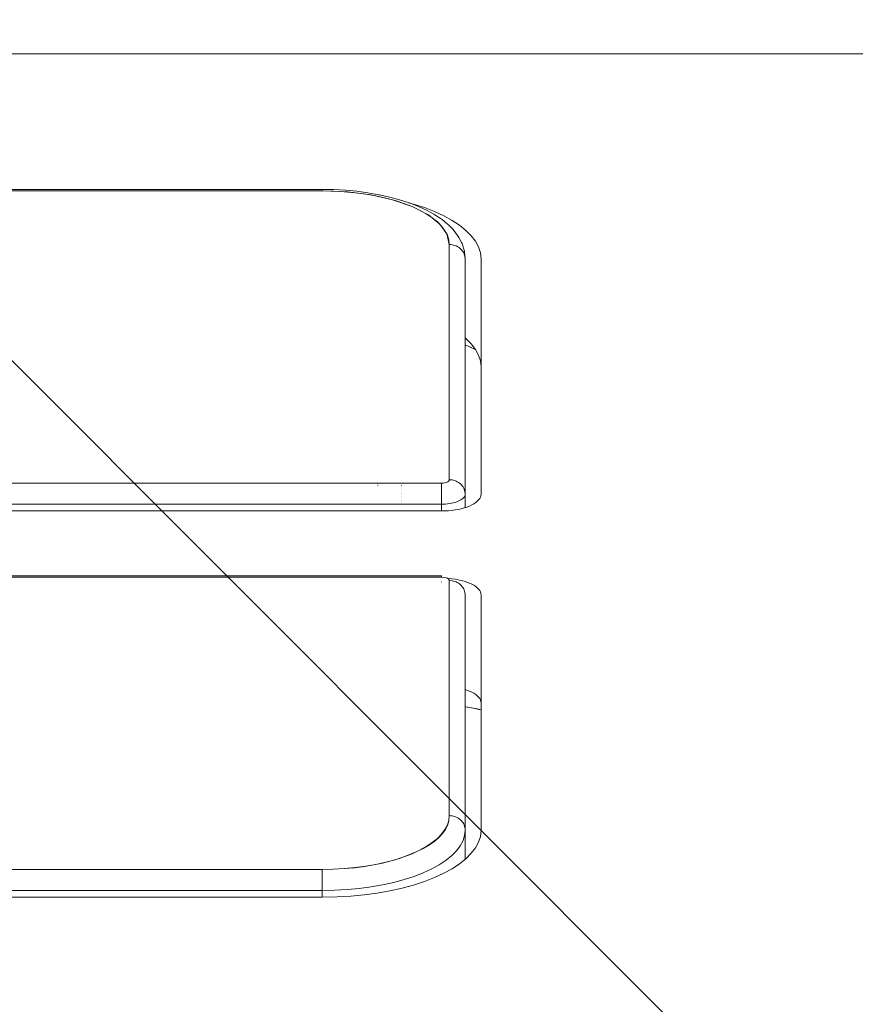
# Model space of a CAD drawing. Header units: inches. Extents: x -416 to -272, y -73 to 47.
# Tile 71 of 206: x -406.607 to -406.192, y 16.521 to 17.009. Entities that reach past the tile are written whole.
import ezdxf

# ---------------------------------------------------------------- set-up
doc = ezdxf.new("R2010")
doc.units = ezdxf.units.IN
doc.header["$LTSCALE"] = 32
doc.header["$MEASUREMENT"] = 0
doc.linetypes.add('Dash Style-1', pattern=[0.083328, 0.041656, -0.041672])
for name, color, linetype, lineweight in [('DashLineFill', 7, 'Dash Style-1', 13), ('Drawing', 7, 'Continuous', 18), ('None', 7, 'Continuous', 18)]:
    doc.layers.add(name, color=color, linetype=linetype, lineweight=lineweight)

# ---------------------------------------------------------------- blocks, each defined once
blk = doc.blocks.new('TiMotion_Handset (2D)')
at = {"layer": 'DashLineFill', "linetype": 'Continuous', "lineweight": 13}
h = blk.add_hatch(dxfattribs=at)
h.set_pattern_fill('Steel', color=253, style=0, pattern_type=2)
h.set_pattern_definition([(45, (0, 0), (-1.61301565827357, 1.935715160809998), []), (45, (-1.0608, 1.0608), (-0.4723460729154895, 0.4167612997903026), [])])
h.paths.add_polyline_path([(-0.5650679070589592, 2.440944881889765), (-0.5636889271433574, 2.443168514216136), (-0.5621892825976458, 2.445271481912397), (-0.5605689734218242, 2.447253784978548), (-0.5588279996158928, 2.449115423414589), (-0.5569663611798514, 2.45085639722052), (-0.5549840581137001, 2.452476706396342), (-0.5528810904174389, 2.453976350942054), (-0.5506574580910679, 2.455355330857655), (-0.5483514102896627, 2.456591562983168), (-0.5460011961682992, 2.457662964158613), (-0.543606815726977, 2.458569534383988), (-0.5411682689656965, 2.459311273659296), (-0.5386855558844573, 2.459888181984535), (-0.5361586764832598, 2.460300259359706), (-0.5335876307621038, 2.460547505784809), (-0.5309724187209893, 2.460629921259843), (0.4425815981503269, 2.460629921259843), (0.4451968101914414, 2.460547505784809), (0.4477678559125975, 2.460300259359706), (0.450294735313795, 2.459888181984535), (0.4527774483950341, 2.459311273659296), (0.4552159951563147, 2.458569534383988), (0.4576103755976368, 2.457662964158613), (0.4599605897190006, 2.456591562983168), (0.4622666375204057, 2.455355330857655), (0.4644902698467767, 2.453976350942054), (0.4665932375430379, 2.452476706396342), (0.4685755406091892, 2.45085639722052), (0.4704371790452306, 2.449115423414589), (0.472178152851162, 2.447253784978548), (0.4737984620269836, 2.445271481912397), (0.4752981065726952, 2.443168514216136), (0.4766770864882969, 2.440944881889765), (0.4779133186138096, 2.43863883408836), (0.478984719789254, 2.436288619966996), (0.47989129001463, 2.433894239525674), (0.4806330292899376, 2.431455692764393), (0.4812099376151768, 2.428972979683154), (0.4816220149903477, 2.426446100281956), (0.4818692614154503, 2.423875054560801), (0.4819516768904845, 2.421259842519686), (0.4819516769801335, 1.765582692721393), (0.4825163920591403, 1.763951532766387), (0.4830058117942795, 1.762300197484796), (0.4834199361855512, 1.760628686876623), (0.4837587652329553, 1.758937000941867), (0.4840222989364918, 1.757225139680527), (0.4842105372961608, 1.755493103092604), (0.4843234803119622, 1.753740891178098), (0.484361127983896, 1.751968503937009), (0.484361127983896, -1.751965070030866), (0.4842787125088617, -1.75458028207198), (0.4840314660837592, -1.757151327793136), (0.4836193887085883, -1.759678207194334), (0.483042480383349, -1.762160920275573), (0.4823007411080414, -1.764599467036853), (0.4813941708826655, -1.766993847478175), (0.4803227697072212, -1.769344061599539), (0.4790865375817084, -1.771650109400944), (0.4777075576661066, -1.773873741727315), (0.4762079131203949, -1.775976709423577), (0.4745876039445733, -1.777959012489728), (0.4728466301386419, -1.779820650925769), (0.4709849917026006, -1.781561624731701), (0.4690026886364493, -1.783181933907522), (0.4668997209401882, -1.784681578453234), (0.4646760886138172, -1.786060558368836), (0.4623700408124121, -1.787296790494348), (0.4600198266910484, -1.788368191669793), (0.4576254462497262, -1.789274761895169), (0.4551868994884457, -1.790016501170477), (0.4527041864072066, -1.790593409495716), (0.4501773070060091, -1.791005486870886), (0.447606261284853, -1.791252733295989), (0.4449910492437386, -1.791335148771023), (-1.79051826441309, -1.791335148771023), (-1.793133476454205, -1.791252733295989), (-1.795704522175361, -1.791005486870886), (-1.798231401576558, -1.790593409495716), (-1.800714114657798, -1.790016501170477), (-1.803152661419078, -1.789274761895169), (-1.8055470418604, -1.788368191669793), (-1.807897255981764, -1.787296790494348), (-1.810203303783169, -1.786060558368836), (-1.81242693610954, -1.784681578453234), (-1.814529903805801, -1.783181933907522), (-1.816512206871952, -1.781561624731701), (-1.818373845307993, -1.779820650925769), (-1.820114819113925, -1.777959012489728), (-1.821735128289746, -1.775976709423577), (-1.823234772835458, -1.773873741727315), (-1.82461375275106, -1.771650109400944), (-1.825849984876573, -1.769344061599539), (-1.826921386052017, -1.766993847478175), (-1.827827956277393, -1.764599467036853), (-1.828569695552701, -1.762160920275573), (-1.82914660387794, -1.759678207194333), (-1.829558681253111, -1.757151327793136), (-1.829805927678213, -1.75458028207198), (-1.829888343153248, -1.751965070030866), (-1.829888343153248, 1.751968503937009), (-1.829805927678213, 1.754583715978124), (-1.829558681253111, 1.75715476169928), (-1.82914660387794, 1.759681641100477), (-1.828569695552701, 1.762164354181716), (-1.827827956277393, 1.764602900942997), (-1.826921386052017, 1.766997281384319), (-1.825849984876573, 1.769347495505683), (-1.82461375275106, 1.771653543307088), (-1.823234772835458, 1.773877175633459), (-1.821735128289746, 1.77598014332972), (-1.820114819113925, 1.777962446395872), (-1.818373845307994, 1.779824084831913), (-1.816512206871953, 1.781565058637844), (-1.814529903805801, 1.783185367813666), (-1.81242693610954, 1.784685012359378), (-1.810203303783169, 1.786063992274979), (-1.807897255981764, 1.787300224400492), (-1.8055470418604, 1.788371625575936), (-1.803152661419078, 1.789278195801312), (-1.800714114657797, 1.79001993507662), (-1.798231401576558, 1.790596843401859), (-1.795704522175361, 1.79100892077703), (-1.793133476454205, 1.791256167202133), (-1.79051826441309, 1.791338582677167), (-0.5703424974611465, 1.791338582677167), (-0.5703424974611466, 2.421259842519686), (-0.5702600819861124, 2.423875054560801), (-0.5700128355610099, 2.426446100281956), (-0.569600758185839, 2.428972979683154), (-0.5690238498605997, 2.431455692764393), (-0.5682821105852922, 2.433894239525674), (-0.5673755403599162, 2.436288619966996), (-0.5663041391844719, 2.43863883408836)])
at = {"layer": 'DashLineFill'}
blk.add_open_spline([(-0.5650679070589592, 2.440944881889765), (-0.559793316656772, 2.450080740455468), (-0.5415215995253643, 2.460629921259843), (-0.04419541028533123, 2.460629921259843), (0.4531307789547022, 2.460629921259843), (0.4714024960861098, 2.450080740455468), (0.4819516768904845, 2.431809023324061), (0.4819516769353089, 2.09342126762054), (0.4819516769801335, 1.765582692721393), (0.484361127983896, 1.759098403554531), (0.484361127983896, 1.716953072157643e-06), (0.484361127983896, -1.76251425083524), (0.473811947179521, -1.780785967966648), (0.4555402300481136, -1.791335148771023), (-0.672763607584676, -1.791335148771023), (-1.801067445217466, -1.791335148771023), (-1.819339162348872, -1.780785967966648), (-1.829888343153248, -1.76251425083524), (-1.829888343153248, 1.716953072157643e-06), (-1.829888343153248, 1.762517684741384), (-1.819339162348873, 1.780789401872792), (-1.801067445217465, 1.791338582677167), (-1.180430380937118, 1.791338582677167), (-0.5703424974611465, 1.791338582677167), (-0.5703424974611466, 2.106299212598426), (-0.5703424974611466, 2.431809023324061), (-0.5650679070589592, 2.440944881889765)], degree=2, knots=[0, 0, 0, 0.001659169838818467, 0.003318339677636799, 0.07987838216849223, 0.08153755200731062, 0.08319672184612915, 0.08485589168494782, 0.1364181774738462, 0.1364181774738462, 0.1375061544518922, 0.4048450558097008, 0.4064547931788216, 0.4080645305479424, 0.4096742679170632, 0.5802364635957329, 0.5818462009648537, 0.5834559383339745, 0.5850656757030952, 0.8524045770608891, 0.8540143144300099, 0.8556240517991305, 0.8572337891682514, 0.9503292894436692, 0.9503292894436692, 0.9983902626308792, 1, 1, 1], dxfattribs=at)
at = {"layer": 'Drawing', "color": 7, "linetype": 'Continuous'}
for p, q in [((0.484361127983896, -1.718944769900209), (0.484361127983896, 1.633858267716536)), ((0.06655405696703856, -0.275590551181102), (0.06655405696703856, 0.4330708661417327)), ((0.2578969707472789, -0.3346456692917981), (0.2578969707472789, 0.4330708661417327)), ((0.06670174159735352, -0.2830006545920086), (0.06655405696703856, -0.275590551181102)), ((0.06709551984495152, -0.2897370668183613), (0.06670174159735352, -0.2830006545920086)), ((0.06773348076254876, -0.2963679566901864), (0.06709551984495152, -0.2897370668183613)), ((0.06861086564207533, -0.3028438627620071), (0.06773348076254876, -0.2963679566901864)), ((0.06972112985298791, -0.3091164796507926), (0.06861086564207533, -0.3028438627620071)), ((0.07105599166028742, -0.3151390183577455), (0.06972112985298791, -0.3091164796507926)), ((0.07260549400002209, -0.3208665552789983), (0.07105599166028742, -0.3151390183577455)), ((0.07435807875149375, -0.3262563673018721), (0.07260549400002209, -0.3208665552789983)), ((0.4099114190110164, -0.3208665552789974), (0.4081588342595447, -0.3262563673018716)), ((0.4105900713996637, -0.3183580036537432), (0.4099114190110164, -0.3208665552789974)), ((0.07630067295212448, -0.3312682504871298), (0.07435807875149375, -0.3262563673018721)), ((0.4081588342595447, -0.3262563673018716), (0.406216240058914, -0.3312682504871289)), ((0.07841878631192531, -0.3358648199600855), (0.07630067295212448, -0.3312682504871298)), ((0.406216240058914, -0.3312682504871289), (0.4040981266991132, -0.3358648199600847)), ((0.08069661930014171, -0.3400117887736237), (0.07841878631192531, -0.3358648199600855)), ((0.2579338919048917, -0.3364981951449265), (0.2578969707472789, -0.3346456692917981)), ((0.2580323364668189, -0.3381822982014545), (0.2579338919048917, -0.3364981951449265)), ((0.4040981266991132, -0.3358648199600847), (0.4018202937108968, -0.3400117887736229)), ((0.08311718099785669, -0.3436782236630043), (0.08069661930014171, -0.3400117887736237)), ((0.2243250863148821, -0.3398400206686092), (0.224105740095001, -0.3414589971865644)), ((0.2244845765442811, -0.338182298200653), (0.2243250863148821, -0.3398400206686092)), ((0.2245129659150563, -0.3376966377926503), (0.2244845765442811, -0.338182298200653)), ((0.2581918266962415, -0.3398400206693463), (0.2580323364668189, -0.3381822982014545)), ((0.2584111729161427, -0.3414589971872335), (0.2581918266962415, -0.3398400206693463)), ((0.4018202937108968, -0.3400117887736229), (0.3993997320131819, -0.3436782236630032)), ((0.085662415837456, -0.3468367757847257), (0.08311718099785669, -0.3436782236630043)), ((0.2231070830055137, -0.3459646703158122), (0.2226689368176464, -0.347312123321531)), ((0.2234944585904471, -0.344532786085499), (0.2231070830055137, -0.3459646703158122)), ((0.2238281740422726, -0.343027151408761), (0.2234944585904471, -0.344532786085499)), ((0.224105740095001, -0.3414589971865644), (0.2238281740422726, -0.343027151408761)), ((0.2586887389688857, -0.3430271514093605), (0.2584111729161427, -0.3414589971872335)), ((0.2590224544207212, -0.3445327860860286), (0.2586887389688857, -0.3430271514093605)), ((0.2594098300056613, -0.3459646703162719), (0.2590224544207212, -0.3445327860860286)), ((0.259847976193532, -0.3473121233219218), (0.2594098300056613, -0.3459646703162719)), ((0.3993997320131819, -0.3436782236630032), (0.3968544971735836, -0.3468367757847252)), ((0.08831333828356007, -0.3494638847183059), (0.085662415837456, -0.3468367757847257)), ((0.09105017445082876, -0.3515399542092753), (0.08831333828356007, -0.3494638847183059)), ((0.1602314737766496, -0.3505624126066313), (0.1596694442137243, -0.3532737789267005)), ((0.1608577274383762, -0.3464566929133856), (0.1606902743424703, -0.3477838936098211)), ((0.1669570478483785, -0.3516675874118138), (0.1675621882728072, -0.3507509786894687)), ((0.1681316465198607, -0.3497142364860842), (0.1675621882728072, -0.3507509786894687)), ((0.1686611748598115, -0.3485650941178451), (0.1681316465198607, -0.3497142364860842)), ((0.1686611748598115, -0.3485650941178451), (0.1691468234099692, -0.347312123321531)), ((0.1694249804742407, -0.3464566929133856), (0.1691468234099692, -0.347312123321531)), ((0.2210843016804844, -0.3507509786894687), (0.2204791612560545, -0.3516675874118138)), ((0.2216537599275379, -0.3497142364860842), (0.2210843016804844, -0.3507509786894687)), ((0.2221832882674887, -0.3485650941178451), (0.2216537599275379, -0.3497142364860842)), ((0.2226689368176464, -0.347312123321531), (0.2221832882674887, -0.3485650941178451)), ((0.2603336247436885, -0.3485650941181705), (0.259847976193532, -0.3473121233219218)), ((0.2608631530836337, -0.3497142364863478), (0.2603336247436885, -0.3485650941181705)), ((0.2614326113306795, -0.3507509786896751), (0.2608631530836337, -0.3497142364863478)), ((0.2620377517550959, -0.3516675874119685), (0.2614326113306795, -0.3507509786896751)), ((0.3406814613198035, -0.349463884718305), (0.3379446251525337, -0.3515399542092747)), ((0.3433323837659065, -0.3468367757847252), (0.3406814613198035, -0.349463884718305)), ((0.343638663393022, -0.3464566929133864), (0.3433323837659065, -0.3468367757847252)), ((0.3914667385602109, -0.3515399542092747), (0.3942035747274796, -0.349463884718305)), ((0.3968544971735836, -0.3468367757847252), (0.3942035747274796, -0.349463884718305)), ((0.09385250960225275, -0.3530494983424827), (0.09105017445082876, -0.3515399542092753)), ((0.09669944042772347, -0.3539812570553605), (0.09385250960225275, -0.3530494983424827)), ((0.09983108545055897, -0.3543307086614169), (0.09669944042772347, -0.3539812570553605)), ((0.216300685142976, -0.3543307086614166), (0.09983108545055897, -0.3543307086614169)), ((0.1596694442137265, -0.3532737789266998), (0.1594012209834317, -0.3543307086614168)), ((0.1628439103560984, -0.3543301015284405), (0.1627785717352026, -0.3543307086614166)), ((0.1635614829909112, -0.3542433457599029), (0.1628439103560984, -0.3543301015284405)), ((0.1642732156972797, -0.3540104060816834), (0.1635614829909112, -0.3542433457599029)), ((0.164973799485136, -0.3536330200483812), (0.1642732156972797, -0.3540104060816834)), ((0.1656580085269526, -0.3531140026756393), (0.164973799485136, -0.3536330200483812)), ((0.1663207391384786, -0.3524572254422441), (0.1656580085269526, -0.3531140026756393)), ((0.1669570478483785, -0.3516675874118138), (0.1663207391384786, -0.3524572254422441)), ((0.1669570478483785, -0.3516675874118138), (0.1663270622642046, -0.3524572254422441)), ((0.2170835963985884, -0.3542433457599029), (0.216300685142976, -0.3543307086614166)), ((0.2177953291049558, -0.3540104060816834), (0.2170835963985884, -0.3542433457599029)), ((0.2184959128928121, -0.3536330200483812), (0.2177953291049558, -0.3540104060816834)), ((0.2191801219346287, -0.3531140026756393), (0.2184959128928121, -0.3536330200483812)), ((0.2198428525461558, -0.3524572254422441), (0.2191801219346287, -0.3531140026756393)), ((0.2198428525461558, -0.3524572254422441), (0.2204791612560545, -0.3516675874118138)), ((0.2626740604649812, -0.3524572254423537), (0.2620377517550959, -0.3516675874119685)), ((0.2633367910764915, -0.3531140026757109), (0.2626740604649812, -0.3524572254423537)), ((0.2640210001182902, -0.3536330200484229), (0.2633367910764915, -0.3531140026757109)), ((0.2647215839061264, -0.3540104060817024), (0.2640210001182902, -0.3536330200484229)), ((0.2654333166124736, -0.3542433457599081), (0.2647215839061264, -0.3540104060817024)), ((0.2662162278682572, -0.3543307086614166), (0.2654333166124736, -0.3542433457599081)), ((0.3826858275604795, -0.3543307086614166), (0.2662162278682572, -0.3543307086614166)), ((0.3294250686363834, -0.3543282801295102), (0.3291637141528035, -0.3543307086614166)), ((0.332295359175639, -0.3539812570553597), (0.3294250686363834, -0.3543282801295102)), ((0.3351422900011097, -0.3530494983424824), (0.332295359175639, -0.3539812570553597)), ((0.3379446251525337, -0.3515399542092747), (0.3351422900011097, -0.3530494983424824)), ((0.3858174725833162, -0.3539812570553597), (0.3826858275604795, -0.3543307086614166)), ((0.3858174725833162, -0.3539812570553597), (0.3886644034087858, -0.3530494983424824)), ((0.3914667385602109, -0.3515399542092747), (0.3886644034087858, -0.3530494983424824))]:
    blk.add_line(p, q, dxfattribs=at)
at = {"layer": 'Drawing'}
for p, q in [((0.06988175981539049, 0.4330708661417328), (0.06988175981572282, -0.275590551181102)), ((0.08034574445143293, 0.4330708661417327), (0.08034574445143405, -0.2755905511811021)), ((0.2251008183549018, 0.4330708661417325), (0.2251008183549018, -0.3346456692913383)), ((0.2258385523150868, -0.3346456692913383), (0.2258385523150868, 0.4330708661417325)), ((0.2612246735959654, 0.433070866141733), (0.2612246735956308, -0.334645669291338)), ((0.2716886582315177, 0.433070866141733), (0.2716886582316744, -0.3346456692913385)), ((0.4164437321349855, 0.4330708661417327), (0.4164437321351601, -0.275590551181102)), ((0.4171814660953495, -0.275590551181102), (0.4171814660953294, 0.4330708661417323)), ((0.06988175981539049, -0.275590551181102), (0.06655405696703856, -0.275590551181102)), ((0.06988175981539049, -0.275590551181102), (0.06999572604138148, -0.2817669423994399)), ((0.07051639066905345, -0.275590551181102), (0.06988175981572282, -0.275590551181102)), ((0.07117151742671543, -0.275590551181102), (0.07051639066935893, -0.275590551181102)), ((0.07184215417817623, -0.275590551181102), (0.0711715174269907, -0.275590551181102)), ((0.07252319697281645, -0.275590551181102), (0.07184215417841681, -0.275590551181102)), ((0.07524740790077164, -0.275590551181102), (0.07252319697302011, -0.275590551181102)), ((0.08034574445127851, -0.275590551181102), (0.07524740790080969, -0.275590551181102)), ((0.08034574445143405, -0.2755905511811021), (0.08043472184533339, -0.2810444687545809)), ((0.08044704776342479, -0.2810806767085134), (0.08034574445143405, -0.275590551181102)), ((0.4159564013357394, -0.2882240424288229), (0.4164437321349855, -0.2755905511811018)), ((0.4164437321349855, -0.2755905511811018), (0.4163424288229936, -0.2810806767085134)), ((0.4167066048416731, -0.2755905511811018), (0.4164437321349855, -0.2755905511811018)), ((0.4169131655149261, -0.2755905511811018), (0.4167066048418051, -0.2755905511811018)), ((0.4170618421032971, -0.2755905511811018), (0.4169131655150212, -0.2755905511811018)), ((0.4171515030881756, -0.2755905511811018), (0.4170618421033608, -0.2755905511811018)), ((0.4170748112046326, -0.281370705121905), (0.4171814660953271, -0.2755905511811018)), ((0.4171814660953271, -0.2755905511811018), (0.4171515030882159, -0.2755905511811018)), ((0.07033675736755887, -0.2878963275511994), (0.06999572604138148, -0.2817669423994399)), ((0.08043472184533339, -0.2810444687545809), (0.08072307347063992, -0.2866402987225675)), ((0.08075018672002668, -0.2865290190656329), (0.08044704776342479, -0.2810806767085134)), ((0.4163424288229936, -0.2810806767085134), (0.4160392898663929, -0.2865290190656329)), ((0.4167556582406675, -0.2871068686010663), (0.4170748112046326, -0.281370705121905)), ((0.08072307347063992, -0.2866402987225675), (0.0811825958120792, -0.291789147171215)), ((0.08125285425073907, -0.2918941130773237), (0.08075018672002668, -0.2865290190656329)), ((0.4160392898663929, -0.2865290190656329), (0.4155366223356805, -0.2918941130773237)), ((0.4167556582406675, -0.2871068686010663), (0.4162264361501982, -0.292755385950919)), ((0.0709022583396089, -0.2939320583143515), (0.07033675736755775, -0.2878963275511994)), ((0.0811825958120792, -0.291789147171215), (0.08179612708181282, -0.2965897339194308)), ((0.08195122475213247, -0.2971351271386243), (0.08125285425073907, -0.2918941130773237)), ((0.4144944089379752, -0.2998588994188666), (0.4159564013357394, -0.2882240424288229)), ((0.4155366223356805, -0.2918941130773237), (0.414838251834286, -0.2971351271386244)), ((0.0716879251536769, -0.2998281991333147), (0.0709022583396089, -0.2939320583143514)), ((0.08179612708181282, -0.2965897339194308), (0.0825588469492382, -0.3011358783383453)), ((0.08283998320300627, -0.3022121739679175), (0.08195122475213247, -0.2971351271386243)), ((0.414838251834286, -0.2971351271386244), (0.4139494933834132, -0.3022121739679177)), ((0.4154911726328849, -0.298273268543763), (0.4162264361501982, -0.292755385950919)), ((0.0716879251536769, -0.2998281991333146), (0.07268777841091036, -0.3055398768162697)), ((0.0825588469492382, -0.3011358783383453), (0.08347523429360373, -0.3055022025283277)), ((0.08391236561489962, -0.3070866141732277), (0.08283998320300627, -0.3022121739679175)), ((0.4120577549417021, -0.3104951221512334), (0.4144944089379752, -0.2998588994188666)), ((0.4139494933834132, -0.3022121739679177), (0.4128771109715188, -0.307086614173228)), ((0.4145554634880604, -0.3036185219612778), (0.4154911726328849, -0.298273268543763)), ((0.0738942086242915, -0.3110236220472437), (0.07268777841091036, -0.3055398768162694)), ((0.08347523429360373, -0.3055022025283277), (0.0845581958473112, -0.3097499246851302)), ((0.08516021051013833, -0.3117213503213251), (0.08391236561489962, -0.3070866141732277)), ((0.2701391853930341, -0.3031496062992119), (0.2701201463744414, -0.3031496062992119)), ((0.2706013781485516, -0.3031496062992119), (0.2705842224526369, -0.3031496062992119)), ((0.2710175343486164, -0.3031496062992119), (0.2710023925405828, -0.3031496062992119)), ((0.2713844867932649, -0.3031496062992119), (0.2713714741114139, -0.3031496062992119)), ((0.4128771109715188, -0.307086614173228), (0.4116292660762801, -0.3117213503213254)), ((0.4133619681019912, -0.3090551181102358), (0.4145013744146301, -0.3038760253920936)), ((0.4145554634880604, -0.3036185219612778), (0.4145013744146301, -0.3038760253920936)), ((0.07529803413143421, -0.3162377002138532), (0.0738942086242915, -0.3110236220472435)), ((0.0845581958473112, -0.3097499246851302), (0.08582935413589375, -0.3139310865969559)), ((0.08657402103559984, -0.3160811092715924), (0.08516021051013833, -0.3117213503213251)), ((0.4086464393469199, -0.3201327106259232), (0.4120577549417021, -0.3104951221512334)), ((0.4116292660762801, -0.3117213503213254), (0.4102154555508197, -0.3160811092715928)), ((0.4120361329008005, -0.3139795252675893), (0.4133619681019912, -0.3090551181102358)), ((0.07529803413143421, -0.316237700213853), (0.07688857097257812, -0.321142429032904)), ((0.08582935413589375, -0.3139310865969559), (0.0873203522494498, -0.3180913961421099)), ((0.08814303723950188, -0.3201327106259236), (0.08657402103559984, -0.3160811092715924)), ((0.2612409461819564, -0.3149606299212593), (0.2612246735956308, -0.3149606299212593)), ((0.2618761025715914, -0.3149606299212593), (0.2618593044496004, -0.3149606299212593)), ((0.262531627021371, -0.3149606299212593), (0.2625144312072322, -0.3149606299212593)), ((0.2632025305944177, -0.3149606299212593), (0.2631850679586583, -0.3149606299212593)), ((0.2638837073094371, -0.3149606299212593), (0.2638661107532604, -0.3149606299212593)), ((0.2645699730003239, -0.3149606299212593), (0.2645523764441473, -0.3149606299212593)), ((0.2652561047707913, -0.3149606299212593), (0.2652386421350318, -0.3149606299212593)), ((0.2659368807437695, -0.3149606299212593), (0.2659196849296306, -0.3149606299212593)), ((0.2666071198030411, -0.3149606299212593), (0.2665903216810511, -0.3149606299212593)), ((0.2672617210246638, -0.3149606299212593), (0.267245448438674, -0.3149606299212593)), ((0.2678957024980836, -0.3149606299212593), (0.2678800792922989, -0.3149606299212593)), ((0.2685042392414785, -0.3149606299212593), (0.2684893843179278, -0.3149606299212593)), ((0.2690826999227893, -0.3149606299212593), (0.2690687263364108, -0.3149606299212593)), ((0.2696266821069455, -0.3149606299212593), (0.2696136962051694, -0.3149606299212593)), ((0.2701320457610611, -0.3149606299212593), (0.2701201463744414, -0.3149606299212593)), ((0.2705949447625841, -0.3149606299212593), (0.2705842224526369, -0.3149606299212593)), ((0.4102154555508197, -0.3160811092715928), (0.4086464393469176, -0.320132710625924)), ((0.4105339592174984, -0.3186117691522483), (0.4120361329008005, -0.3139795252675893)), ((0.07865371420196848, -0.3257004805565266), (0.07688857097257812, -0.3211424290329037)), ((0.0873203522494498, -0.3180913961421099), (0.08905185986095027, -0.3222140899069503)), ((0.08985531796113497, -0.3238453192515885), (0.08814303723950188, -0.3201327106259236)), ((0.4045181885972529, -0.3282045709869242), (0.4086464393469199, -0.3201327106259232)), ((0.4086464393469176, -0.320132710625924), (0.4069341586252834, -0.3238453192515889)), ((0.4088668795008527, -0.3229165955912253), (0.4105339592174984, -0.3186117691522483)), ((0.07865371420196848, -0.3257004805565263), (0.08058003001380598, -0.3298771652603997)), ((0.08905185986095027, -0.3222140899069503), (0.09071826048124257, -0.3255964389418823)), ((0.09169783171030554, -0.3271906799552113), (0.08985531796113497, -0.3238453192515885)), ((0.09071826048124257, -0.3255964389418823), (0.09255960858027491, -0.3287498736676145)), ((0.4069341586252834, -0.3238453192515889), (0.405091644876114, -0.3271906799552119)), ((0.4068704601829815, -0.3273050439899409), (0.4087055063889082, -0.3233262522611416)), ((0.4088668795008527, -0.3229165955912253), (0.4087055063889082, -0.3233262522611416)), ((0.08265285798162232, -0.3336406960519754), (0.08058003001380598, -0.3298771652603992)), ((0.09365655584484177, -0.3301433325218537), (0.09169783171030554, -0.3271906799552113)), ((0.09255960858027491, -0.3287498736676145), (0.09439790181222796, -0.3313590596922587)), ((0.09571658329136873, -0.3326808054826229), (0.09365655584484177, -0.3301433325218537)), ((0.09439790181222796, -0.3313590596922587), (0.0962512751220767, -0.333506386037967)), ((0.4000047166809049, -0.3339701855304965), (0.4045181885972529, -0.3282045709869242)), ((0.4031329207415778, -0.3301433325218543), (0.4010728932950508, -0.3326808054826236)), ((0.402532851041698, -0.334526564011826), (0.404648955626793, -0.3313366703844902)), ((0.405091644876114, -0.3271906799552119), (0.4031329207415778, -0.3301433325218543)), ((0.4048958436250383, -0.3308902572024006), (0.404648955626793, -0.3313366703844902)), ((0.4068704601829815, -0.3273050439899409), (0.4048958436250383, -0.3308902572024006)), ((0.08485642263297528, -0.3369624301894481), (0.08265285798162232, -0.333640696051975)), ((0.09786223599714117, -0.3347837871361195), (0.09571658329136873, -0.3326808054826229)), ((0.0962512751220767, -0.333506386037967), (0.0981442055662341, -0.3352519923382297)), ((0.1000771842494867, -0.3364362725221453), (0.09786223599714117, -0.3347837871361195)), ((0.0981442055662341, -0.3352519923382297), (0.1001024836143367, -0.3366301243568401)), ((0.1023445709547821, -0.3376256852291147), (0.1000771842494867, -0.3364362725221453)), ((0.2227227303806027, -0.3346456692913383), (0.2226887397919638, -0.3346456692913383)), ((0.2247831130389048, -0.3370341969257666), (0.2249573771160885, -0.3362576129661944)), ((0.2249573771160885, -0.3362576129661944), (0.2251008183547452, -0.3346456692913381)), ((0.2258385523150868, -0.3346456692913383), (0.2251008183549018, -0.3346456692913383)), ((0.2612246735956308, -0.3346456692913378), (0.2578969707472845, -0.3346456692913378)), ((0.2612436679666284, -0.3356750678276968), (0.2612246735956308, -0.3346456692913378)), ((0.2716886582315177, -0.3346456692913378), (0.2612246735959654, -0.3346456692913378)), ((0.2613005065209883, -0.3366966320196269), (0.2612436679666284, -0.3356750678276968)), ((0.2716886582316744, -0.3346456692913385), (0.2717388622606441, -0.3355111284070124)), ((0.2717388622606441, -0.3355111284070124), (0.2718341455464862, -0.3362699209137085)), ((0.2718341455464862, -0.3362699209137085), (0.2719745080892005, -0.3369220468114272)), ((0.3967122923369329, -0.336436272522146), (0.3944449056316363, -0.3376256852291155)), ((0.3951060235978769, -0.3374295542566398), (0.4000047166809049, -0.3339701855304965)), ((0.3989272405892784, -0.3347837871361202), (0.3967122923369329, -0.336436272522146)), ((0.4010728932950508, -0.3326808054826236), (0.3989272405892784, -0.3347837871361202)), ((0.4022192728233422, -0.3349651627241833), (0.3999771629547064, -0.3377269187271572)), ((0.402532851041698, -0.334526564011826), (0.4022192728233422, -0.3349651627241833)), ((0.08485642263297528, -0.3369624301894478), (0.08717395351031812, -0.3398170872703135)), ((0.08958781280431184, -0.3421829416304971), (0.08717395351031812, -0.339817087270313)), ((0.1001024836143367, -0.3366301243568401), (0.1021544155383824, -0.3376531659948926)), ((0.1021544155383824, -0.3376531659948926), (0.1043323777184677, -0.338312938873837)), ((0.1046471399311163, -0.3383429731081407), (0.1023445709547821, -0.3376256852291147)), ((0.1043323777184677, -0.338312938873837), (0.1069673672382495, -0.3385826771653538)), ((0.1069673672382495, -0.3385826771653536), (0.1046471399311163, -0.3383429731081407)), ((0.1065369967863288, -0.3412757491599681), (0.1062987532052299, -0.3419103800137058)), ((0.1067242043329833, -0.340620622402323), (0.1065369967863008, -0.3412757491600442)), ((0.1068589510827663, -0.3399499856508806), (0.1067242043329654, -0.3406206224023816)), ((0.1068589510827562, -0.3399499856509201), (0.1069402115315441, -0.3392689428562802)), ((0.1069402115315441, -0.3392689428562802), (0.1069673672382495, -0.3385826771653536)), ((0.2234369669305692, -0.3385826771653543), (0.1069673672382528, -0.3385826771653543)), ((0.2227683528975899, -0.341910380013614), (0.2230065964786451, -0.3412757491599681)), ((0.2230065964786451, -0.3412757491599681), (0.2231938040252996, -0.340620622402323)), ((0.2231938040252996, -0.340620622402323), (0.2233285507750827, -0.3399499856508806)), ((0.2233285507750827, -0.3399499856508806), (0.2234369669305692, -0.3385826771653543)), ((0.2234369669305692, -0.3385826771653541), (0.2238416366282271, -0.3384435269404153)), ((0.2238416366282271, -0.3384435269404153), (0.2242522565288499, -0.338103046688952)), ((0.2242522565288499, -0.338103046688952), (0.2245550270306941, -0.3376310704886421)), ((0.2245550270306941, -0.3376310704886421), (0.2247831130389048, -0.3370341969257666)), ((0.261394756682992, -0.3377025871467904), (0.2613005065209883, -0.3366966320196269)), ((0.2615257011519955, -0.3386852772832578), (0.261394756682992, -0.3377025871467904)), ((0.2616923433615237, -0.3396372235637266), (0.2615257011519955, -0.3386852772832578)), ((0.2618934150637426, -0.3405511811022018), (0.2616923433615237, -0.3396372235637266)), ((0.2621273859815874, -0.3414201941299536), (0.2618934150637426, -0.3405511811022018)), ((0.2719745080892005, -0.3369220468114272), (0.2721599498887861, -0.337467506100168)), ((0.2721599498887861, -0.337467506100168), (0.2723904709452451, -0.3379062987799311)), ((0.2723904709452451, -0.3379062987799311), (0.2726660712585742, -0.3382384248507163)), ((0.2726660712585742, -0.3382384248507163), (0.2729867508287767, -0.3384638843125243)), ((0.2729221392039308, -0.341275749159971), (0.2726838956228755, -0.341910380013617)), ((0.2731093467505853, -0.3406206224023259), (0.2729221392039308, -0.341275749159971)), ((0.2729867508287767, -0.3384638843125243), (0.2733525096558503, -0.3385826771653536)), ((0.2732440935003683, -0.3399499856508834), (0.2731093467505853, -0.3406206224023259)), ((0.2733525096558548, -0.3385826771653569), (0.2732440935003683, -0.3399499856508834)), ((0.3898221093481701, -0.3385826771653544), (0.2733525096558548, -0.3385826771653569)), ((0.3891534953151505, -0.3419103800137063), (0.389391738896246, -0.3412757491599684)), ((0.3893917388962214, -0.3412757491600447), (0.3895789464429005, -0.3406206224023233)), ((0.389578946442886, -0.3406206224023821), (0.3897136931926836, -0.3399499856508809)), ((0.3897136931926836, -0.3399499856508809), (0.3898221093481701, -0.3385826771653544)), ((0.3897949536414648, -0.3392689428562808), (0.3897136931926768, -0.3399499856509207)), ((0.3898221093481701, -0.3385826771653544), (0.3897949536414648, -0.3392689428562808)), ((0.3898221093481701, -0.3385826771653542), (0.3951060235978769, -0.3374295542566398)), ((0.3921423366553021, -0.3383429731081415), (0.3898221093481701, -0.3385826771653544)), ((0.3944449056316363, -0.3376256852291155), (0.3921423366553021, -0.3383429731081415)), ((0.3943747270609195, -0.3426665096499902), (0.3968164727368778, -0.3408448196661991)), ((0.3968164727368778, -0.3408448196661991), (0.3972499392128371, -0.3404518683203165)), ((0.3972499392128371, -0.3404518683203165), (0.3996010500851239, -0.3381475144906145)), ((0.3999771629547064, -0.3377269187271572), (0.3996010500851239, -0.3381475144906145)), ((0.09207962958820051, -0.3440419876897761), (0.08958781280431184, -0.3421829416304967)), ((0.09463043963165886, -0.3453800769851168), (0.09207962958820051, -0.3440419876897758)), ((0.09463043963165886, -0.3453800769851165), (0.09722082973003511, -0.346187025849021)), ((0.09983108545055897, -0.3464566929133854), (0.09722082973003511, -0.3461870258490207)), ((0.1010702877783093, -0.3463370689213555), (0.1016780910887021, -0.3461883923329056)), ((0.1016780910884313, -0.3461883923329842), (0.1022718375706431, -0.3459818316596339)), ((0.1028470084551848, -0.3457189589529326), (0.1022718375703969, -0.3459818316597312)), ((0.1033992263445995, -0.3454017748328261), (0.1028470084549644, -0.3457189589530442)), ((0.1039242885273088, -0.3450326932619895), (0.1033992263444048, -0.3454017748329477)), ((0.1044181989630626, -0.3446145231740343), (0.1039242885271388, -0.3450326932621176)), ((0.1048771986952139, -0.3441504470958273), (0.1044181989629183, -0.3446145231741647)), ((0.105297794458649, -0.3436439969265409), (0.1048771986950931, -0.3441504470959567)), ((0.1056767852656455, -0.3430990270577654), (0.1052977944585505, -0.3436439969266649)), ((0.1060112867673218, -0.3425196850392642), (0.1056767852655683, -0.3430990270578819)), ((0.1062987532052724, -0.341910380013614), (0.1060112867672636, -0.3425196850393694)), ((0.2175398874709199, -0.3463370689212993), (0.2181476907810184, -0.3461883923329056)), ((0.2181476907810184, -0.3461883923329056), (0.2187414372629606, -0.3459818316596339)), ((0.2187414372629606, -0.3459818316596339), (0.2193166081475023, -0.3457189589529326)), ((0.2193166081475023, -0.3457189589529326), (0.2198688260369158, -0.3454017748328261)), ((0.2198688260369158, -0.3454017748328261), (0.2203938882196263, -0.3450326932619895)), ((0.2203938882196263, -0.3450326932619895), (0.220887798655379, -0.3446145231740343)), ((0.220887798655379, -0.3446145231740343), (0.2213467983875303, -0.3441504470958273)), ((0.2213467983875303, -0.3441504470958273), (0.2217673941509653, -0.3436439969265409)), ((0.2217673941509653, -0.3436439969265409), (0.2221463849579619, -0.3430990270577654)), ((0.2221463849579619, -0.3430990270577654), (0.2224808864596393, -0.3425196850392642)), ((0.2224808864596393, -0.3425196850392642), (0.2227683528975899, -0.341910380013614)), ((0.2623924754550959, -0.3422376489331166), (0.2621273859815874, -0.3414201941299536)), ((0.262686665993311, -0.3429973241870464), (0.2623924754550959, -0.3422376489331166)), ((0.2630077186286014, -0.3436934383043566), (0.262686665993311, -0.3429973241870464)), ((0.2633531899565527, -0.3443206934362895), (0.2630077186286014, -0.3436934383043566)), ((0.2637204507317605, -0.3448743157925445), (0.2633531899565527, -0.3443206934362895)), ((0.2641067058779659, -0.3453500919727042), (0.2637204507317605, -0.3448743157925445)), ((0.2645090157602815, -0.3457444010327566), (0.2641067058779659, -0.3453500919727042)), ((0.2649243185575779, -0.3460542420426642), (0.2645090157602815, -0.3457444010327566)), ((0.2653494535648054, -0.3462772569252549), (0.2649243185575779, -0.3460542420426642)), ((0.2680632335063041, -0.3461883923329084), (0.2674554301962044, -0.346337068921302)), ((0.2686569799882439, -0.3459818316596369), (0.2680632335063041, -0.3461883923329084)), ((0.2692321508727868, -0.3457189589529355), (0.2686569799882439, -0.3459818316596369)), ((0.2697843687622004, -0.3454017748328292), (0.2692321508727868, -0.3457189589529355)), ((0.2703094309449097, -0.3450326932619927), (0.2697843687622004, -0.3454017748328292)), ((0.2708033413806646, -0.3446145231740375), (0.2703094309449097, -0.3450326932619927)), ((0.2712623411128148, -0.3441504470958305), (0.2708033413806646, -0.3446145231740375)), ((0.2716829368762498, -0.343643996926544), (0.2712623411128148, -0.3441504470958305)), ((0.2720619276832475, -0.3430990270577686), (0.2716829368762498, -0.343643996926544)), ((0.2723964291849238, -0.3425196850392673), (0.2720619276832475, -0.3430990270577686)), ((0.2726838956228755, -0.341910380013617), (0.2723964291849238, -0.3425196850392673)), ((0.3859169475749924, -0.3461571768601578), (0.3833077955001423, -0.3464267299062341)), ((0.3845328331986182, -0.3461883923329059), (0.3839250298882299, -0.3463370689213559)), ((0.3845328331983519, -0.3461883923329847), (0.3851265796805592, -0.3459818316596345)), ((0.3851265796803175, -0.3459818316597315), (0.3857017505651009, -0.345718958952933)), ((0.385701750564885, -0.3457189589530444), (0.3862539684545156, -0.3454017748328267)), ((0.3865308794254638, -0.3460678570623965), (0.3859169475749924, -0.3461571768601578)), ((0.3862539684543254, -0.3454017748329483), (0.386779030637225, -0.3450326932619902)), ((0.3871332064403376, -0.3459197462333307), (0.3865308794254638, -0.3460678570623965)), ((0.3867790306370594, -0.3450326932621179), (0.3872729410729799, -0.3446145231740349)), ((0.3871332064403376, -0.3459197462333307), (0.3897137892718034, -0.3451158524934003)), ((0.3872729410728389, -0.3446145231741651), (0.38773194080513, -0.344150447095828)), ((0.3877319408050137, -0.344150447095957), (0.3881525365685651, -0.3436439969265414)), ((0.3881525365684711, -0.3436439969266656), (0.3885315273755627, -0.3430990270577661)), ((0.3885315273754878, -0.3430990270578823), (0.388866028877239, -0.3425196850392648)), ((0.3888660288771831, -0.3425196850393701), (0.3891534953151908, -0.3419103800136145)), ((0.3902923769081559, -0.344912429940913), (0.3897137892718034, -0.3451158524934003)), ((0.3902923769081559, -0.344912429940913), (0.3908482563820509, -0.3446535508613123)), ((0.3933725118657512, -0.343329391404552), (0.3908482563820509, -0.3446535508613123)), ((0.3938900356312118, -0.3430230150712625), (0.3933725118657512, -0.343329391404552)), ((0.3943747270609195, -0.3426665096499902), (0.3938900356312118, -0.3430230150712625)), ((0.09983108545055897, -0.3464566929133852), (0.08535613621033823, -0.3464566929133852)), ((0.09983108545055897, -0.3464566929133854), (0.1004530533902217, -0.3464267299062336)), ((0.216300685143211, -0.3464566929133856), (0.09983108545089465, -0.3464566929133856)), ((0.1004530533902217, -0.3464267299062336), (0.1010702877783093, -0.3463370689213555)), ((0.16017497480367, -0.3504604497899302), (0.1595710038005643, -0.3533837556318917)), ((0.1606748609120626, -0.3474291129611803), (0.1602314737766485, -0.3505624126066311)), ((0.1607972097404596, -0.3464566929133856), (0.1606748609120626, -0.3474291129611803)), ((0.216300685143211, -0.3464566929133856), (0.2175398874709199, -0.3463370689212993)), ((0.216712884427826, -0.3464163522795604), (0.2163006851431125, -0.3464566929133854)), ((0.266216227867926, -0.346456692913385), (0.2595698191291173, -0.346456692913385)), ((0.2657811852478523, -0.3464117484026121), (0.2653494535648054, -0.3462772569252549)), ((0.266216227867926, -0.346456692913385), (0.2657811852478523, -0.3464117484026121)), ((0.2674554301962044, -0.346337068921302), (0.2662162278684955, -0.3464566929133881)), ((0.3826858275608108, -0.3464566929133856), (0.2662162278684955, -0.3464566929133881)), ((0.3393888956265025, -0.3482274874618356), (0.3376623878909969, -0.3516919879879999)), ((0.3401507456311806, -0.3464566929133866), (0.3386523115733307, -0.3497056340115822)), ((0.3401396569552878, -0.3464566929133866), (0.3393880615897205, -0.3482292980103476)), ((0.3826858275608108, -0.3464566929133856), (0.3839250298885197, -0.3463370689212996)), ((0.3833077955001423, -0.3464267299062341), (0.3826858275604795, -0.3464566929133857)), ((0.3839250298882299, -0.3463370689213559), (0.3833077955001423, -0.3464267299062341)), ((0.1595710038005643, -0.3533837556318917), (0.1593325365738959, -0.3543307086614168))]:
    blk.add_line(p, q, dxfattribs=at)
blk = doc.blocks.new('Group-99')
at = {"layer": 'None', "color": 7, "rotation": 270}
blk.add_blockref('TiMotion_Handset (2D)', (62.99212598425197, -30), dxfattribs=at)
blk = doc.blocks.new('SL Credenza Desk (2D)-2')
at = {"layer": 'None'}
blk.add_blockref('Group-99', (0, 0), dxfattribs=at)
at = {"layer": 'Drawing', "color": 0, "flags": 1}
for tag in ['Tag', 'Catalog', 'Option1', 'Option2', 'Option3', 'Option4', 'Option5', 'Option6', 'Option7', 'Option8', 'Option9', 'Option10', 'Option11', 'Option12', 'Custom', 'FinishGroup', 'Discount', 'Item2', 'Item3', 'Item6', 'Item9', 'Item10', 'Item12', 'Item13', 'Item16', 'Item19', 'Item20', 'Item21', 'Item22', 'Item23', 'Item24', 'Item25', 'Item8', 'Item18', 'Item1', 'Item4', 'Item5', 'Item7', 'Item11', 'Item14', 'Item15', 'Item17']:
    blk.add_attdef(tag, (-56.28870742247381, 1.485347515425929), '', height=0.007086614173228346, dxfattribs=at)
blk = doc.blocks.new('Group-100')
at = {"layer": 'Drawing', "rotation": 180}
blk.add_blockref('SL Credenza Desk (2D)-2', (15.71916659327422, 1.485347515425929), dxfattribs=at)
at = {"layer": 'Drawing', "color": 0, "flags": 1}
for tag in ['Tag', 'Catalog', 'Option1', 'Option2', 'Option3', 'Option4', 'Option5', 'Option6', 'Option7', 'Option8', 'Option9', 'Option10', 'Option11', 'Option12', 'Custom', 'FinishGroup', 'Discount', 'Item2', 'Item3', 'Item6', 'Item9', 'Item10', 'Item12', 'Item13', 'Item16', 'Item19', 'Item20', 'Item21', 'Item22', 'Item23', 'Item24', 'Item25', 'Item8', 'Item18', 'Item1', 'Item4', 'Item5', 'Item7', 'Item11', 'Item14', 'Item15', 'Item17']:
    blk.add_attdef(tag, (-56.28870742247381, 1.485347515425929), '', height=0.007086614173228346, dxfattribs=at)

msp = doc.modelspace()

# ---------------------------------------------------------------- block references
at = {"layer": 'Drawing', "color": 7}
msp.add_blockref('Group-100', (-359.4593240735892, -14.97747349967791), dxfattribs=at)

doc.saveas('drawing.dxf')
